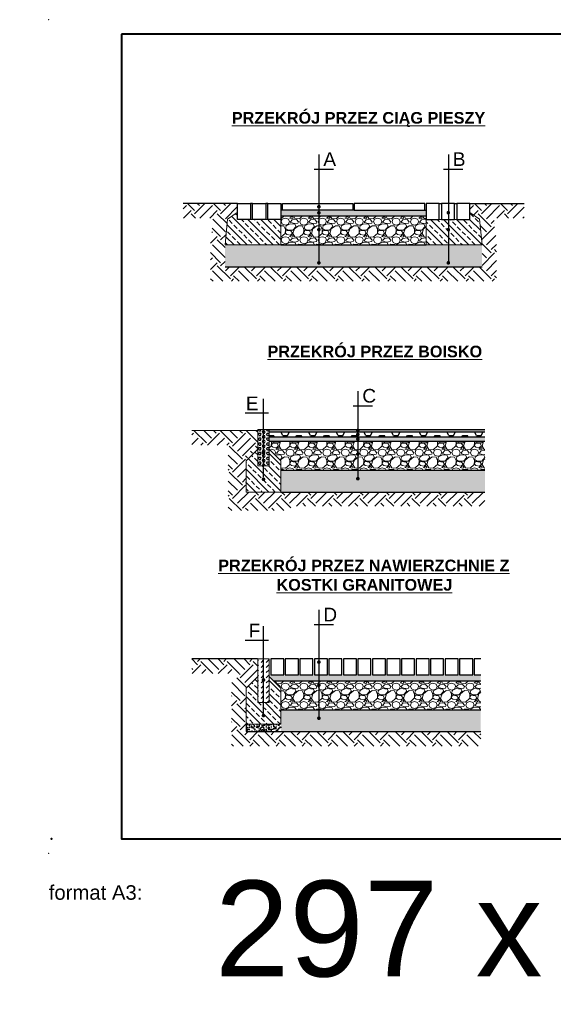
# Model space of a CAD drawing. Header units: millimetres. Extents: x 2269 to 3109, y 905 to 1684.
# Tile 1 of 2: x 2269 to 2636, y 1006 to 1684. Entities that reach past the tile are written whole.
import ezdxf

# ---------------------------------------------------------------- set-up
doc = ezdxf.new("R2010")
doc.units = ezdxf.units.MM
doc.layers.add('_EMGIE_opisy', color=4, linetype='Continuous')
for name, color, linetype, lineweight in [('G-Ramka', 5, 'Continuous', 40), ('G-Tabelka', 7, 'Continuous', 5), ('spadki terenu', 4, 'Continuous', 20)]:
    doc.layers.add(name, color=color, linetype=linetype, lineweight=lineweight)
doc.styles.add('Arial-GG', font='arial.ttf')
doc.styles.add('DB-1.0', font='arial.ttf')
doc.styles.add('GENERATED_STYLE_1', font='arial.ttf')
doc.dimstyles.new('S-1 do 10-GG', dxfattribs={"dimscale": 10, "dimtxt": 2.2, "dimasz": 2, "dimexe": 1, "dimexo": 2, "dimgap": 0.6, "dimtad": 1, "dimdec": 0, "dimrnd": 1, "dimtxsty": 'Arial-GG', "dimcen": 0, "dimclrd": 256, "dimclre": 256, "dimclrt": 7, "dimadec": 0, "dimazin": 0, "dimtfac": 1, "dimtdec": 0, "dimtix": 1, "dimtmove": 0, "dimatfit": 2, "dimfxl": 0, "dimlwd": 5, "dimlwe": 5, "dimarcsym": 0})
pattern_1 = [(135, (7532571.155, 5757807.4344), (-4.4901280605, -4.4901280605), []), (135, (7532571.155, 5757811.9245), (-4.4901280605, -4.4901280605), [3.175, -1.5875])]

# ---------------------------------------------------------------- blocks, each defined once
blk = doc.blocks.new('*D10')
at = {"layer": 'Defpoints', "color": 0, "ltscale": 2}
for p in [(-10, 167.36), (410, 0), (410, -52)]:
    blk.add_point(p, dxfattribs=at)
at = {"layer": 'Defpoints', "color": 7, "ltscale": 2, "insert": (158.4, -26.15), "char_height": 33, "attachment_point": 5, "style": 'Arial-GG'}
blk.add_mtext('297 x 420', dxfattribs=at)
blk = doc.blocks.new('*U2')
blk.add_point((1, 5))
at = {"layer": 'G-Ramka', "color": 0}
blk.add_lwpolyline([(25, 282), (25, 5), (405, 5), (405, 282)], close=True, dxfattribs=at)
at = {"layer": 'G-Tabelka'}
for p in [(0, 287), (0, 0)]:
    blk.add_point(p, dxfattribs=at)
at = {"layer": 'G-Ramka', "color": 2, "insert": (0, -11), "char_height": 5, "width": 104.2438, "attachment_point": 1, "style": 'DB-1.0'}
blk.add_mtext('{\\C7;format A3:}', dxfattribs=at)
at = {"layer": 'Defpoints', "ltscale": 2}
dim = blk.add_linear_dim(base=(410, -52), p1=(-10, 167.36), p2=(410, 0), dimstyle='S-1 do 10-GG', override={"dimscale": 15, "dimpost": '297 x <>', "dimse1": 1, "dimse2": 1, "dimsd1": 1, "dimsd2": 1}, dxfattribs=at)
dim.commit()
dim.dimension.update_dxf_attribs({"geometry": '*D10', "text_midpoint": (158.4, -52), "dimtype": 128})

msp = doc.modelspace()

# ---------------------------------------------------------------- hatches: boundary and pattern name
at = {"lineweight": 0, "ltscale": 100}
h = msp.add_hatch(dxfattribs=at)
h.set_pattern_fill('EARTH', color=8, scale=2, angle=45, style=0)
h.set_pattern_definition([(45, (1372.338, -359.774), (2e-15, 17.96051), [12.7, -12.7]), (45, (1368.97, -356.406), (2e-15, 17.96051), [12.7, -12.7]), (45, (1365.603, -353.038), (2e-15, 17.96051), [12.7, -12.7]), (135, (1365.603, -350.793), (-17.96051, 2e-15), [12.7, -12.7]), (135, (1368.97, -347.426), (-17.96051, 2e-15), [12.7, -12.7]), (135, (1372.338, -344.058), (-17.96051, 2e-15), [12.7, -12.7])])
h.paths.add_polyline_path([(2381.54, 1557.82), (2381.54, 1547.82), (2402.14, 1547.82), (2400.41, 1529.8), (2400.41, 1504.32), (2597.32, 1504.32), (2597.32, 1529.8), (2595.59, 1547.82), (2616.19, 1547.82), (2616.19, 1557.82), (2578.86, 1557.82), (2578.91, 1551.6), (2585.62, 1547.05), (2587.32, 1529.32), (2587.32, 1514.32), (2410.41, 1514.32), (2410.41, 1529.32), (2412.11, 1547.05), (2418.82, 1551.6), (2418.86, 1557.82)])
h = msp.add_hatch()
h.set_pattern_fill('AR-CONC', color=256, scale=0.02)
h.set_pattern_definition([(50, (1372.338, -359.7736), (3.6436934, -0.3187817), [0.381, -4.191]), (355, (1372.338, -359.7736), (-0.7048684, 3.821137), [0.3048, -3.3528117]), (100.45144, (1372.6415, -359.8), (2.938825, 3.502355), [0.3238, -3.561805]), (46.1842, (1372.338, -358.7576), (5.421581, -0.840847), [0.5715, -6.2865]), (96.63556, (1372.7897, -358.8276), (4.748083, 4.948522), [0.4857, -5.342712]), (351.18415, (1372.338, -358.7576), (4.748083, 4.948522), [0.4572, -5.029195]), (21, (1372.846, -359.0116), (3.032288, -2.045304), [0.381, -4.191]), (326, (1372.846, -359.0116), (1.2360406, 3.6837593), [0.3048, -3.3528]), (71.45144, (1373.0985, -359.182), (4.2683284, 1.6384554), [0.3238, -3.561799]), (37.5, (1372.3379, -359.7736), (0.0617721, 1.6911008), [0, -3.31216, 0, -3.4036, 0, -3.3655]), (7.5, (1372.3379, -359.7736), (1.3363933, 2.0036115), [0, -1.94056, 0, -3.23596, 0, -1.2827]), (327.5, (1371.205, -359.7736), (2.7118119, -0.1145749), [0, -1.27, 0, -3.9624, 0, -5.2578]), (317.5, (1370.697, -359.7736), (2.9625836, 0.5085298), [0, -1.651, 0, -2.63144, 0, -3.7338])])
h.paths.add_polyline_path([(2548.86, 1553.32), (2547.86, 1553.32), (2499.36, 1553.32), (2498.36, 1553.32), (2449.86, 1553.32), (2448.86, 1553.32), (2448.86, 1549.32), (2548.86, 1549.32)])
at = {"lineweight": 0}
h = msp.add_hatch(dxfattribs=at)
h.set_pattern_fill('ANSI33', color=8, angle=90, style=0)
h.set_pattern_definition(pattern_1)
h.paths.add_polyline_path([(2448.86, 1529.32), (2448.86, 1546.82), (2418.91, 1546.82), (2418.82, 1551.6), (2412.11, 1547.05), (2410.41, 1529.32)])
at = {"lineweight": 0, "ltscale": 0.5}
h = msp.add_hatch(dxfattribs=at)
h.set_pattern_fill('GRAVEL', color=8, scale=0.5, angle=180, style=0)
h.set_pattern_definition([(48.012787, (1363.1939, -372.4736), (101.6, 114.3), [1.70861, -169.15242]), (4.96974, (1364.33686, -371.2036), (-152.39999994, -12.70000072), [2.932024, -290.270244]), (312.510447, (1367.25786, -370.9496), (-127.00000005, 139.69999995), [2.06741, -204.673614]), (87.27369, (1372.21086, -367.7746), (-12.70000003, -254), [2.67002, -264.33219]), (112.833654, (1372.33786, -365.1076), (63.5, -152.4), [2.61817, -259.19904]), (177.27369, (1371.32186, -362.6946), (254, -12.70000003), [2.67002, -264.33219]), (217.69424, (1368.65486, -362.56758), (165.09999999, 127.00000001), [3.53097, -349.565577]), (252.255328, (1365.86086, -364.7266), (-88.90000002, -279.39999999), [3.3336, -330.02628]), (301.429566, (1364.84486, -367.9016), (101.60000001, -165.09999999), [2.679065, -265.22773]), (355.23636, (1366.2419, -370.1876), (-139.7, 12.7), [3.058566, -149.869685]), (42.397438, (1369.28986, -370.44158), (152.399999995, 139.700000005), [3.95539, -391.58386]), (318.814075, (1359.6379, -367.6476), (88.9, -76.2), [1.35002, -133.65283]), (351.469234, (1360.65386, -368.5366), (-165.1, 25.39999997), [2.56841, -254.273195]), (45, (1363.194, -368.918), (3e-15, 12.7), [1.79605, -16.164466]), (23.19859, (1364.0829, -370.4416), (-63.5, -25.4), [0.96721, -95.75311]), (111.80141, (1364.9719, -370.0606), (12.7, -38.1), [1.36783, -67.023765]), (210.96376, (1364.4639, -368.7906), (-38.1, -25.4), [2.2216, -71.83149]), (341.56505, (1362.559, -369.9336), (-25.4, 12.7), [1.606436, -38.55449]), (196.38954, (1372.33786, -370.0606), (-127, -38.1), [2.25044, -222.794133]), (250.346176, (1370.1789, -370.6956), (50.8, 139.7), [1.887995, -186.91108]), (113.19859, (1362.5589, -372.4736), (25.4, -63.5), [1.9344, -94.78592]), (163.61046, (1361.79686, -370.6956), (127, -38.1), [2.25044, -222.794133]), (159.443955, (1372.3379, -362.1866), (63.5, -25.4), [2.170176, -106.33867]), (114.77514, (1370.3059, -361.4246), (63.50000008, -139.69999997), [1.81836, -180.01797]), (246.80141, (1362.4319, -359.7736), (-25.4, -63.5), [1.9344, -94.78592]), (197.354025, (1361.66986, -361.5516), (165.1, 50.8), [2.128914, -210.76188]), (249.443955, (1368.6549, -359.7736), (25.4, 63.5), [1.08509, -107.42376]), (281.30993, (1363.1939, -359.7736), (12.7, -50.8), [0.64757, -64.109975]), (345.96376, (1363.321, -360.4086), (-38.1, 12.7), [2.61817, -49.74527]), (6.009006, (1365.86086, -361.0436), (-127, -12.7), [2.426335, -240.206824]), (123.69007, (1364.464, -367.6476), (12.7, -25.4), [1.83162, -43.95888]), (173.157227, (1363.44786, -366.1236), (-215.9, 25.39999999), [3.197784, -316.580045]), (240.945396, (1360.2729, -365.7426), (50.8, 88.9), [1.30754, -129.44696]), (270, (1359.638, -366.886), (12.7, -12.7), [0.762, -11.938]), (300.256437, (1366.1149, -361.4246), (-50.8, 88.9), [1.764335, -174.669704]), (228.012788, (1367.0039, -362.9486), (-101.6, -114.3), [3.417214, -167.44381]), (180, (1364.718, -365.489), (-12.7, -12.7), [3.302, -9.398]), (145.304846, (1361.41586, -365.4886), (-127.00000005, 88.89999993), [2.00805, -198.796584]), (74.0546, (1359.7649, -364.3456), (12.7, 50.8), [1.849145, -90.60825]), (27.645975, (1360.27286, -362.5676), (241.30000001, 126.99999998), [3.010725, -298.06232]), (355.42608, (1362.93986, -361.1706), (165.1, -12.7), [3.18515, -315.32923])])
h.paths.add_polyline_path([(2548.86, 1546.82), (2548.86, 1549.32), (2448.86, 1549.32), (2448.86, 1546.82), (2448.86, 1529.32), (2548.86, 1529.32)])
at = {"lineweight": 0}
h = msp.add_hatch(dxfattribs=at)
h.set_pattern_fill('ANSI33', color=8, angle=90, style=0)
h.set_pattern_definition(pattern_1)
h.paths.add_polyline_path([(2548.86, 1529.32), (2548.86, 1546.82), (2578.81, 1546.82), (2578.91, 1551.6), (2585.62, 1547.05), (2587.32, 1529.32)])
h = msp.add_hatch()
h.set_pattern_fill('AR-SAND', color=256, scale=0.05)
h.set_pattern_definition([(37.5, (1372.3379, -364.7736), (-0.0800016, 2.4470662), [0, -1.9304, 0, -2.159, 0, -2.06375]), (7.5, (1372.338, -364.7736), (2.2476164, 3.5841255), [0, -1.0414, 0, -1.7399, 0, -0.66675]), (327.5, (1370.7758, -364.7736), (3.9549619, 0.007186), [0, -0.635, 0, -2.286, 0, -2.9845]), (317.5, (1370.7758, -364.7736), (3.8177823, 1.1146466), [0, -0.3175, 0, -1.4986, 0, -1.7145])])
h.paths.add_polyline_path([(2587.32, 1529.32), (2548.86, 1529.32), (2448.86, 1529.32), (2410.41, 1529.32), (2410.41, 1514.32), (2587.32, 1514.32)])
at = {"lineweight": 0, "ltscale": 100}
h = msp.add_hatch(dxfattribs=at)
h.set_pattern_fill('EARTH', color=8, scale=2, angle=45, style=0)
h.set_pattern_definition([(45, (-10778.689, 557.814), (0, 17.960512), [12.7, -12.7]), (45, (-10782.057, 561.182), (0, 17.960512), [12.7, -12.7]), (45, (-10785.425, 564.55), (0, 17.960512), [12.7, -12.7]), (135, (-10785.425, 566.794), (-17.960512, 0), [12.7, -12.7]), (135, (-10782.057, 570.162), (-17.960512, 0), [12.7, -12.7]), (135, (-10778.689, 573.53), (-17.960512, 0), [12.7, -12.7])])
h.paths.add_polyline_path([(2387.46, 1401.39), (2387.46, 1391.39), (2412.65, 1391.39), (2412.65, 1346.43), (2455.65, 1346.43), (2455.65, 1349.43), (2589.32, 1349.43), (2589.32, 1359.19), (2448.65, 1359.19), (2445.65, 1359.19), (2424.65, 1359.19), (2424.65, 1381.43), (2432.65, 1389.43), (2432.65, 1401.39)])
h = msp.add_hatch()
h.set_pattern_fill('HEX', color=256, scale=0.3)
h.set_pattern_definition([(0, (-1901.028, -391.8856), (0, 1.6497784), [0.9525, -1.905]), (120, (-1901.028, -391.8856), (-1.42875, -0.8248892), [0.9525, -1.905]), (60, (-1900.0755, -391.8856), (-1.42875, 0.8248892), [0.9525, -1.905])])
h.paths.add_polyline_path([(2440.86, 1377.29), (2432.86, 1377.29), (2432.86, 1402.29), (2440.86, 1402.29)])
h = msp.add_hatch()
h.set_pattern_fill('HEX', color=256, scale=0.3)
h.set_pattern_definition([(0, (1364.3379, -339.5624), (0, 1.6497784), [0.9525, -1.905]), (120, (1364.3379, -339.5624), (-1.42875, -0.8248892), [0.9525, -1.905]), (60, (1365.2904, -339.5624), (-1.42875, 0.8248892), [0.9525, -1.905])])
edge = h.paths.add_edge_path()
edge.add_line((2501.82, 1402.27), (2440.86, 1402.29))
edge.add_line((2440.86, 1402.29), (2440.86, 1400.69))
edge.add_line((2440.86, 1400.69), (2501.82, 1400.69))
edge.add_line((2501.82, 1400.69), (2501.82, 1401.02))
edge.add_arc((2501.82, 1401.65), 0.625, 180, 270, ccw=False)
edge.add_arc((2501.82, 1401.65), 0.625, 90, 180, ccw=False)
edge = h.paths.add_edge_path()
edge.add_line((2589.32, 1402.29), (2501.82, 1402.29))
edge.add_line((2501.82, 1402.29), (2501.82, 1402.27))
edge.add_arc((2501.82, 1401.65), 0.625, 0, 90, ccw=False)
edge.add_arc((2501.82, 1401.65), 0.625, -90, 0, ccw=False)
edge.add_line((2501.82, 1401.02), (2501.82, 1400.69))
edge.add_line((2501.82, 1400.69), (2589.32, 1400.69))
edge.add_line((2589.32, 1400.69), (2589.32, 1402.29))
h.paths.add_polyline_path([(2440.86, 1402.29), (2440.86, 1400.69)])
h = msp.add_hatch()
h.set_pattern_fill('HEX', color=256)
h.set_pattern_definition([(0, (1364.338, -339.5624), (0, 5.499261), [3.175, -6.35]), (120, (1364.338, -339.5624), (-4.7625, -2.74963), [3.175, -6.35]), (60, (1367.513, -339.5624), (-4.7625, 2.74963), [3.175, -6.35])])
edge = h.paths.add_edge_path()
edge.add_line((2501.82, 1400.69), (2440.86, 1400.69))
edge.add_line((2440.86, 1400.69), (2440.86, 1397.19))
edge.add_line((2440.86, 1397.19), (2501.82, 1397.19))
edge.add_line((2501.82, 1397.19), (2501.82, 1398.23))
edge.add_arc((2501.82, 1398.86), 0.625, 180, 270, ccw=False)
edge.add_arc((2501.82, 1398.86), 0.625, 90, 180, ccw=False)
edge.add_line((2501.82, 1399.48), (2501.82, 1400.69))
edge = h.paths.add_edge_path()
edge.add_line((2589.32, 1400.69), (2501.82, 1400.69))
edge.add_line((2501.82, 1400.69), (2501.82, 1399.48))
edge.add_arc((2501.82, 1398.86), 0.625, 0, 90, ccw=False)
edge.add_arc((2501.82, 1398.86), 0.625, -90, 0, ccw=False)
edge.add_line((2501.82, 1398.23), (2501.82, 1397.19))
edge.add_line((2501.82, 1397.19), (2589.32, 1397.19))
edge.add_line((2589.32, 1397.19), (2589.32, 1400.69))
h = msp.add_hatch()
h.set_pattern_fill('DOTS', color=256, scale=0.5)
h.set_pattern_definition([(0, (1364.33786, -339.5624), (0.396875, 0.79375), [0, -0.79375])])
edge = h.paths.add_edge_path()
edge.add_line((2501.82, 1396.3), (2501.82, 1397.19))
edge.add_line((2501.82, 1397.19), (2440.86, 1397.19))
edge.add_line((2440.86, 1397.19), (2440.86, 1394.19))
edge.add_line((2440.86, 1394.19), (2501.82, 1394.19))
edge.add_line((2501.82, 1394.19), (2501.82, 1395.05))
edge.add_arc((2501.82, 1395.68), 0.625, 180, 270, ccw=False)
edge.add_arc((2501.82, 1395.68), 0.625, 90, 180, ccw=False)
edge = h.paths.add_edge_path()
edge.add_line((2589.32, 1397.19), (2501.82, 1397.19))
edge.add_line((2501.82, 1397.19), (2501.82, 1396.3))
edge.add_arc((2501.82, 1395.68), 0.625, 0, 90, ccw=False)
edge.add_arc((2501.82, 1395.68), 0.625, -90, 0, ccw=False)
edge.add_line((2501.82, 1395.05), (2501.82, 1394.19))
edge.add_line((2501.82, 1394.19), (2589.32, 1394.19))
edge.add_line((2589.32, 1394.19), (2589.32, 1397.19))
at = {"lineweight": 0, "ltscale": 0.5}
h = msp.add_hatch(dxfattribs=at)
h.set_pattern_fill('GRAVEL', color=8, scale=0.5, angle=180, style=0)
h.set_pattern_definition([(48.012787, (-1922.9435, -315.6955), (101.6, 114.3), [1.708607, -169.152418]), (4.969741, (-1921.8005, -314.42553), (-152.39999994, -12.700000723), [2.932024, -290.270244]), (312.510447, (-1918.8795, -314.1715), (-127.00000005, 139.69999995), [2.067408, -204.673614]), (87.273689, (-1913.9265, -310.99653), (-12.70000003, -254), [2.670023, -264.332187]), (112.833654, (-1913.7995, -308.32953), (63.500000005, -152.4), [2.61817, -259.19904]), (177.273689, (-1914.8155, -305.91653), (254, -12.70000003), [2.670023, -264.332187]), (217.69424, (-1917.4825, -305.78953), (165.099999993, 127.00000001), [3.530968, -349.565577]), (252.255328, (-1920.2765, -307.94853), (-88.900000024, -279.39999999), [3.333598, -330.026283]), (301.429566, (-1921.2925, -311.12353), (101.600000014, -165.09999999), [2.679065, -265.22773]), (355.236358, (-1919.8955, -313.4095), (-139.7, 12.70000002), [3.058566, -149.869685]), (42.397438, (-1916.8475, -313.66353), (152.399999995, 139.700000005), [3.95539, -391.583863]), (318.814075, (-1926.4995, -310.8695), (88.9, -76.2), [1.350023, -133.65283]), (351.469234, (-1925.4835, -311.75853), (-165.100000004, 25.39999997), [2.56841, -254.273195]), (45, (-1922.9435, -312.1395), (3e-15, 12.7), [1.796047, -16.164466]), (23.19859, (-1922.0545, -313.6635), (-63.5, -25.4), [0.967207, -95.753112]), (111.80141, (-1921.1655, -313.2825), (12.7, -38.1), [1.367828, -67.023765]), (210.963757, (-1921.6735, -312.0125), (-38.1, -25.4), [2.221598, -71.83149]), (341.56505, (-1923.5785, -313.1555), (-25.4, 12.7), [1.606436, -38.55449]), (196.38954, (-1913.7995, -313.2825), (-127, -38.1), [2.25044, -222.794133]), (250.346176, (-1915.9585, -313.9175), (50.8, 139.7), [1.887995, -186.91108]), (113.19859, (-1923.5785, -315.6955), (25.4, -63.5), [1.9344, -94.785918]), (163.61046, (-1924.3405, -313.9175), (127, -38.09999999), [2.25044, -222.794133]), (159.443955, (-1913.7995, -305.4085), (63.5, -25.4), [2.170176, -106.33867]), (114.77514, (-1915.8315, -304.6465), (63.50000008, -139.69999997), [1.81836, -180.017967]), (246.80141, (-1923.7055, -302.9955), (-25.4, -63.5), [1.9344, -94.785918]), (197.354025, (-1924.4675, -304.7735), (165.1, 50.80000001), [2.128914, -210.76188]), (249.443955, (-1917.4825, -302.9955), (25.4, 63.5), [1.085088, -107.42376]), (281.30993, (-1922.9435, -302.9955), (12.7, -50.8), [0.647573, -64.109975]), (345.96376, (-1922.8165, -303.6305), (-38.1, 12.7), [2.61817, -49.745273]), (6.009006, (-1920.2765, -304.26553), (-127, -12.70000001), [2.426335, -240.206824]), (123.69007, (-1921.6735, -310.8695), (12.7, -25.4), [1.83162, -43.958882]), (173.157227, (-1922.6895, -309.34553), (-215.9, 25.39999999), [3.197784, -316.580045]), (240.945396, (-1925.8645, -308.9645), (50.8, 88.9), [1.30754, -129.44696]), (270, (-1926.5, -310.108), (12.7, -12.7), [0.762, -11.938]), (300.256437, (-1920.0225, -304.6465), (-50.8, 88.9), [1.764335, -174.669704]), (228.012788, (-1919.1335, -306.1705), (-101.6, -114.3), [3.417214, -167.44381]), (180, (-1921.42, -308.71), (-12.7, -12.7), [3.302, -9.398]), (145.304846, (-1924.7215, -308.7105), (-127.00000005, 88.89999993), [2.008048, -198.796584]), (74.054604, (-1926.3725, -307.5675), (12.7, 50.8), [1.849145, -90.60825]), (27.645975, (-1925.8645, -305.78953), (241.30000001, 126.999999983), [3.010725, -298.062322]), (355.426079, (-1923.1975, -304.39253), (165.1, -12.7), [3.185147, -315.329232])])
edge = h.paths.add_edge_path()
edge.add_line((2589.32, 1394.19), (2501.82, 1394.19))
edge.add_line((2501.82, 1394.19), (2501.82, 1385.91))
edge.add_arc((2501.82, 1385.28), 0.625, 0, 90, ccw=False)
edge.add_arc((2501.82, 1385.28), 0.625, -90, 0, ccw=False)
edge.add_line((2501.82, 1384.66), (2501.82, 1374.19))
edge.add_line((2501.82, 1374.19), (2589.32, 1374.19))
edge.add_line((2589.32, 1374.19), (2589.32, 1394.19))
edge = h.paths.add_edge_path()
edge.add_line((2501.82, 1394.19), (2440.86, 1394.19))
edge.add_line((2440.86, 1394.19), (2440.86, 1388.69))
edge.add_line((2440.86, 1388.69), (2448.86, 1380.69))
edge.add_line((2448.86, 1380.69), (2448.86, 1374.19))
edge.add_line((2448.86, 1374.19), (2501.82, 1374.19))
edge.add_line((2501.82, 1374.19), (2501.82, 1384.66))
edge.add_arc((2501.82, 1385.28), 0.625, 180, 270, ccw=False)
edge.add_arc((2501.82, 1385.28), 0.625, 90, 180, ccw=False)
edge.add_line((2501.82, 1385.91), (2501.82, 1394.19))
at = {"lineweight": 0}
h = msp.add_hatch(dxfattribs=at)
h.set_pattern_fill('ANSI33', color=8, angle=90, style=0)
h.set_pattern_definition([(135, (1364.338, -339.5624), (-4.490128, -4.490128), []), (135, (1364.338, -335.072), (-4.490128, -4.490128), [3.175, -1.5875])])
h.paths.add_polyline_path([(2448.86, 1380.69), (2440.86, 1388.69), (2440.86, 1380.69), (2440.86, 1378.69), (2440.86, 1377.29), (2432.86, 1377.29), (2432.86, 1388.69), (2424.86, 1380.69), (2424.86, 1359.19), (2434.86, 1359.19), (2448.86, 1359.19)])
h.paths.add_polyline_path([(2437.49, 1367.95, -1), (2436.24, 1367.95, -1)], flags=16)
h = msp.add_hatch()
h.set_pattern_fill('AR-SAND', color=256, scale=0.05)
h.set_pattern_definition([(37.5, (1364.3379, -339.5624), (-0.0800016, 2.4470662), [0, -1.9304, 0, -2.159, 0, -2.06375]), (7.5, (1364.338, -339.5624), (2.2476164, 3.5841255), [0, -1.0414, 0, -1.7399, 0, -0.66675]), (327.5, (1362.7758, -339.5624), (3.9549619, 0.007186), [0, -0.635, 0, -2.286, 0, -2.9845]), (317.5, (1362.7758, -339.5624), (3.817782, 1.1146466), [0, -0.3175, 0, -1.4986, 0, -1.7145])])
edge = h.paths.add_edge_path()
edge.add_line((2589.32, 1374.19), (2501.82, 1374.19))
edge.add_line((2501.82, 1374.19), (2501.82, 1374.91))
edge.add_arc((2501.82, 1374.29), 0.625, 0, 90, ccw=False)
edge.add_arc((2501.82, 1374.29), 0.625, -180, 0, ccw=False)
edge.add_arc((2501.82, 1374.29), 0.625, 90, 180, ccw=False)
edge.add_line((2501.82, 1374.91), (2501.82, 1374.19))
edge.add_line((2501.82, 1374.19), (2448.86, 1374.19))
edge.add_line((2448.86, 1374.19), (2448.86, 1359.19))
edge.add_line((2448.86, 1359.19), (2589.32, 1359.19))
edge.add_line((2589.32, 1359.19), (2589.32, 1374.19))
at = {"lineweight": 0, "ltscale": 100}
h = msp.add_hatch(dxfattribs=at)
h.set_pattern_fill('EARTH', color=8, scale=2, angle=45, style=0)
h.set_pattern_definition([(45, (-1901.028, -391.886), (2e-15, 17.960512), [12.7, -12.7]), (45, (-1904.396, -388.518), (2e-15, 17.960512), [12.7, -12.7]), (45, (-1907.763, -385.15), (2e-15, 17.960512), [12.7, -12.7]), (135, (-1907.763, -382.905), (-17.960512, 2e-15), [12.7, -12.7]), (135, (-1904.396, -379.538), (-17.960512, 2e-15), [12.7, -12.7]), (135, (-1901.028, -376.17), (-17.960512, 2e-15), [12.7, -12.7])])
h.paths.add_polyline_path([(2432.82, 1244.23), (2387.46, 1244.23), (2387.46, 1234.23), (2420.72, 1234.23), (2414.86, 1228.37), (2414.86, 1184.23), (2586.36, 1184.23), (2586.36, 1194.23), (2424.86, 1194.23), (2424.86, 1224.23), (2432.82, 1232.18)])
at = {"lineweight": 0}
h = msp.add_hatch(dxfattribs=at)
h.set_pattern_fill('ANSI33', color=8, angle=90, style=0)
h.set_pattern_definition([(135, (1364.338, -496.025), (-4.490128, -4.490128), []), (135, (1364.338, -491.535), (-4.490128, -4.490128), [3.175, -1.5875])])
h.paths.add_polyline_path([(2448.86, 1224.23), (2440.86, 1232.23), (2440.86, 1224.23), (2440.86, 1222.23), (2440.86, 1214.23), (2432.86, 1214.23), (2432.86, 1232.23), (2424.86, 1224.23), (2424.86, 1199.23), (2434.86, 1199.23), (2448.86, 1199.23)])
h.paths.add_polyline_path([(2437.49, 1205.24, -1), (2436.24, 1205.24, -1)], flags=16)
h = msp.add_hatch()
h.set_pattern_fill('AR-CONC', color=256, scale=0.02)
h.set_pattern_definition([(50, (1372.338, -679.8644), (3.6436934, -0.3187817), [0.381, -4.191]), (355, (1372.338, -679.8644), (-0.7048684, 3.821137), [0.3048, -3.3528117]), (100.45144, (1372.6415, -679.891), (2.938825, 3.502355), [0.3238, -3.561805]), (46.1842, (1372.338, -678.8484), (5.421581, -0.840847), [0.5715, -6.2865]), (96.63556, (1372.7897, -678.9185), (4.748083, 4.948522), [0.4857, -5.342712]), (351.18415, (1372.338, -678.8484), (4.748083, 4.948522), [0.4572, -5.029195]), (21, (1372.846, -679.1024), (3.032288, -2.045304), [0.381, -4.191]), (326, (1372.846, -679.1024), (1.2360406, 3.6837593), [0.3048, -3.3528]), (71.45144, (1373.0985, -679.273), (4.2683284, 1.6384554), [0.3238, -3.561799]), (37.5, (1372.3379, -679.8644), (0.0617721, 1.6911008), [0, -3.31216, 0, -3.4036, 0, -3.3655]), (7.5, (1372.3379, -679.8644), (1.3363933, 2.0036115), [0, -1.94056, 0, -3.23596, 0, -1.2827]), (327.5, (1371.205, -679.8644), (2.7118119, -0.1145749), [0, -1.27, 0, -3.9624, 0, -5.2578]), (317.5, (1370.697, -679.8644), (2.9625836, 0.5085298), [0, -1.651, 0, -2.63144, 0, -3.7338])])
h.paths.add_polyline_path([(2586.36, 1229.23), (2586.36, 1233.23), (2440.86, 1233.23), (2443.86, 1229.23)])
at = {"lineweight": 0, "ltscale": 0.5}
h = msp.add_hatch(dxfattribs=at)
h.set_pattern_fill('GRAVEL', color=8, scale=0.5, angle=180, style=0)
h.set_pattern_definition([(48.012787, (1363.1939, -692.5644), (101.6, 114.3), [1.70861, -169.15242]), (4.96974, (1364.33686, -691.2944), (-152.39999994, -12.70000072), [2.932024, -290.270244]), (312.510447, (1367.25786, -691.0404), (-127.00000005, 139.69999995), [2.06741, -204.673614]), (87.27369, (1372.21086, -687.8654), (-12.70000003, -254), [2.67002, -264.33219]), (112.833654, (1372.33786, -685.1984), (63.5, -152.4), [2.61817, -259.19904]), (177.27369, (1371.32186, -682.7854), (254, -12.70000003), [2.67002, -264.33219]), (217.69424, (1368.65486, -682.6584), (165.09999999, 127.00000001), [3.53097, -349.565577]), (252.255328, (1365.86086, -684.8174), (-88.90000002, -279.39999999), [3.3336, -330.02628]), (301.429566, (1364.84486, -687.9924), (101.60000001, -165.09999999), [2.679065, -265.22773]), (355.23636, (1366.2419, -690.2784), (-139.7, 12.7), [3.058566, -149.869685]), (42.397438, (1369.28986, -690.5324), (152.399999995, 139.700000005), [3.95539, -391.58386]), (318.814075, (1359.6379, -687.7384), (88.9, -76.2), [1.35002, -133.65283]), (351.469234, (1360.65386, -688.6274), (-165.1, 25.39999997), [2.56841, -254.273195]), (45, (1363.194, -689.008), (3e-15, 12.7), [1.79605, -16.164466]), (23.19859, (1364.0829, -690.5324), (-63.5, -25.4), [0.967207, -95.75311]), (111.80141, (1364.9719, -690.1514), (12.7, -38.1), [1.36783, -67.023765]), (210.96376, (1364.4639, -688.8814), (-38.1, -25.4), [2.2216, -71.83149]), (341.56505, (1362.559, -690.0244), (-25.4, 12.7), [1.606436, -38.55449]), (196.38954, (1372.33786, -690.1514), (-127, -38.1), [2.25044, -222.794133]), (250.346176, (1370.1789, -690.7864), (50.8, 139.7), [1.887995, -186.91108]), (113.19859, (1362.5589, -692.5644), (25.4, -63.5), [1.9344, -94.78592]), (163.61046, (1361.79686, -690.7864), (127, -38.1), [2.25044, -222.794133]), (159.443955, (1372.3379, -682.2774), (63.5, -25.4), [2.170176, -106.33867]), (114.77514, (1370.3059, -681.5154), (63.50000008, -139.69999997), [1.81836, -180.01797]), (246.80141, (1362.4319, -679.8644), (-25.4, -63.5), [1.9344, -94.78592]), (197.354025, (1361.66986, -681.6424), (165.1, 50.8), [2.128914, -210.76188]), (249.443955, (1368.6549, -679.8644), (25.4, 63.5), [1.08509, -107.42376]), (281.30993, (1363.1939, -679.8644), (12.7, -50.8), [0.64757, -64.109975]), (345.96376, (1363.321, -680.4994), (-38.1, 12.7), [2.61817, -49.74527]), (6.009006, (1365.86086, -681.1344), (-127, -12.7), [2.426335, -240.206824]), (123.69007, (1364.464, -687.7384), (12.7, -25.4), [1.83162, -43.95888]), (173.157227, (1363.44786, -686.2144), (-215.9, 25.39999999), [3.197784, -316.580045]), (240.945396, (1360.2729, -685.8334), (50.8, 88.9), [1.30754, -129.44696]), (270, (1359.638, -686.976), (12.7, -12.7), [0.762, -11.938]), (300.256437, (1366.1149, -681.5154), (-50.8, 88.9), [1.764335, -174.669704]), (228.012788, (1367.0039, -683.0394), (-101.6, -114.3), [3.417214, -167.44381]), (180, (1364.718, -685.58), (-12.7, -12.7), [3.302, -9.398]), (145.304846, (1361.41586, -685.5794), (-127.00000005, 88.89999993), [2.00805, -198.796584]), (74.0546, (1359.7649, -684.4364), (12.7, 50.8), [1.849145, -90.60825]), (27.645975, (1360.27286, -682.6584), (241.30000001, 126.99999998), [3.010725, -298.06232]), (355.42608, (1362.93986, -681.2614), (165.1, -12.7), [3.18515, -315.32923])])
h.paths.add_polyline_path([(2586.36, 1209.23), (2586.36, 1229.23), (2443.86, 1229.23), (2448.86, 1224.23), (2448.86, 1209.23)])
h = msp.add_hatch()
h.set_pattern_fill('AR-SAND', color=256, scale=0.05)
h.set_pattern_definition([(37.5, (1372.3379, -684.8644), (-0.0800016, 2.4470662), [0, -1.9304, 0, -2.159, 0, -2.06375]), (7.5, (1372.338, -684.8644), (2.2476164, 3.5841255), [0, -1.0414, 0, -1.7399, 0, -0.66675]), (327.5, (1370.7758, -684.8644), (3.9549619, 0.007186), [0, -0.635, 0, -2.286, 0, -2.9845]), (317.5, (1370.7758, -684.8644), (3.8177823, 1.1146466), [0, -0.3175, 0, -1.4986, 0, -1.7145])])
h.paths.add_polyline_path([(2586.36, 1194.23), (2586.36, 1209.23), (2448.86, 1209.23), (2448.86, 1194.23)])
h = msp.add_hatch()
h.set_pattern_fill('AR-SAND', color=256, scale=0.05)
h.set_pattern_definition([(37.5, (-1901.028, -391.8856), (-0.0800016, 2.4470662), [0, -1.9304, 0, -2.159, 0, -2.06375]), (7.5, (-1901.028, -391.8856), (2.2476164, 3.5841255), [0, -1.0414, 0, -1.7399, 0, -0.66675]), (327.5, (-1902.59, -391.8856), (3.9549619, 0.0071859), [0, -0.635, 0, -2.286, 0, -2.9845]), (317.5, (-1902.59, -391.8856), (3.8177823, 1.1146466), [0, -0.3175, 0, -1.4986, 0, -1.7145])])
h.paths.add_polyline_path([(2448.86, 1199.23), (2434.86, 1199.23), (2424.86, 1199.23), (2424.86, 1194.23), (2448.86, 1194.23)])
at = {"layer": 'spadki terenu', "lineweight": 0}
h = msp.add_hatch(dxfattribs=at)
h.set_pattern_fill('DASH', color=8, scale=20, angle=315, style=0)
h.set_pattern_definition([(225, (1931.3844, -884.747), (-3.535534, -9e-16), [2.5, -2.5])])
h.paths.add_polyline_path([(2440.86, 1214.23), (2432.86, 1214.23), (2432.86, 1244.23), (2440.86, 1244.23)])

# ---------------------------------------------------------------- linework, layer by layer
at = {"color": 7}
for p, q in [((2474.99, 1591.57), (2474.99, 1516.38)), ((2564.1, 1591.57), (2564.1, 1516.38)), ((2471.66, 1581.57), (2484.99, 1581.57)), ((2560.76, 1581.57), (2574.1, 1581.57)), ((2501.82, 1428.64), (2501.82, 1368.38)), ((2436.86, 1369.33), (2436.86, 1423.39)), ((2498.49, 1418.64), (2511.82, 1418.64)), ((2440.2, 1413.39), (2424.36, 1413.39)), ((2474.99, 1277.98), (2474.99, 1202.78)), ((2471.66, 1267.98), (2484.99, 1267.98)), ((2436.86, 1206.62), (2436.86, 1266.93)), ((2440.2, 1256.93), (2424.36, 1256.93))]:
    msp.add_line(p, q, dxfattribs=at)
for p, q in [((2418.86, 1557.82), (2381.54, 1557.82)), ((2418.86, 1557.82), (2427.86, 1557.82)), ((2427.86, 1557.82), (2427.86, 1546.82)), ((2569.86, 1557.82), (2569.86, 1546.82)), ((2578.86, 1557.82), (2616.19, 1557.82)), ((2440.86, 1402.29), (2589.32, 1402.29)), ((2440.86, 1400.69), (2589.32, 1400.69)), ((2440.86, 1397.19), (2589.32, 1397.19)), ((2440.86, 1394.19), (2589.32, 1394.19)), ((2448.86, 1374.19), (2589.32, 1374.19)), ((2448.86, 1359.19), (2589.32, 1359.19)), ((2418.86, 1244.23), (2387.46, 1244.23)), ((2432.82, 1244.23), (2415.77, 1244.23)), ((2424.86, 1199.23), (2424.86, 1194.23))]:
    msp.add_line(p, q)
at = {"color": 8}
for p, q in [((2429.36, 1557.82), (2427.86, 1557.82)), ((2439.86, 1557.82), (2438.36, 1557.82)), ((2449.86, 1553.32), (2448.86, 1553.32)), ((2499.36, 1553.32), (2498.36, 1553.32)), ((2547.86, 1553.32), (2548.86, 1553.32)), ((2557.86, 1557.82), (2559.36, 1557.82)), ((2568.36, 1557.82), (2569.86, 1557.82)), ((2448.86, 1549.32), (2548.86, 1549.32)), ((2448.86, 1529.32), (2548.86, 1529.32)), ((2410.41, 1514.32), (2587.32, 1514.32)), ((2443.86, 1229.23), (2586.36, 1229.23)), ((2448.86, 1209.23), (2586.36, 1209.23)), ((2424.86, 1194.23), (2586.36, 1194.23))]:
    msp.add_line(p, q, dxfattribs=at)
at = {"color": 2, "lineweight": 0, "ltscale": 100}
for p, q in [((2448.86, 1546.82), (2448.86, 1529.32)), ((2548.86, 1546.82), (2548.86, 1529.32)), ((2410.41, 1529.32), (2448.86, 1529.32)), ((2587.32, 1529.32), (2548.86, 1529.32)), ((2424.86, 1380.69), (2432.86, 1388.69)), ((2448.86, 1380.69), (2440.86, 1388.69)), ((2424.86, 1359.19), (2424.86, 1380.69)), ((2448.86, 1359.19), (2448.86, 1380.69)), ((2434.86, 1359.19), (2424.86, 1359.19)), ((2448.86, 1359.19), (2434.86, 1359.19)), ((2424.86, 1224.23), (2432.86, 1232.23)), ((2448.86, 1224.23), (2440.86, 1232.23)), ((2424.86, 1199.23), (2424.86, 1224.23)), ((2448.86, 1199.23), (2448.86, 1224.23)), ((2434.86, 1199.23), (2424.86, 1199.23)), ((2434.86, 1199.23), (2424.86, 1199.23)), ((2448.86, 1199.23), (2434.86, 1199.23))]:
    msp.add_line(p, q, dxfattribs=at)
at = {"color": 7, "linetype": 'ByBlock', "lineweight": 0}
msp.add_line((2432.86, 1401.47), (2387.46, 1401.47), dxfattribs=at)
at = {"color": 3, "lineweight": 0}
for p, q in [((2440.86, 1400.69), (2440.86, 1380.69)), ((2440.86, 1398.69), (2440.86, 1378.69)), ((2440.86, 1244.23), (2440.86, 1224.23)), ((2440.86, 1242.23), (2440.86, 1222.23))]:
    msp.add_line(p, q, dxfattribs=at)
for points in [[(2418.86, 1557.82), (2427.86, 1557.82), (2427.86, 1546.82), (2418.86, 1546.82)], [(2429.36, 1557.82), (2438.36, 1557.82), (2438.36, 1546.82), (2429.36, 1546.82)], [(2439.86, 1557.82), (2448.86, 1557.82), (2448.86, 1546.82), (2439.86, 1546.82)], [(2449.86, 1557.82), (2498.36, 1557.82), (2498.36, 1553.32), (2449.86, 1553.32)], [(2547.86, 1557.82), (2499.36, 1557.82), (2499.36, 1553.32), (2547.86, 1553.32)], [(2557.86, 1557.82), (2548.86, 1557.82), (2548.86, 1546.82), (2557.86, 1546.82)], [(2568.36, 1557.82), (2559.36, 1557.82), (2559.36, 1546.82), (2568.36, 1546.82)], [(2578.86, 1557.82), (2569.86, 1557.82), (2569.86, 1546.82), (2578.86, 1546.82)], [(2450.86, 1244.23), (2441.86, 1244.23), (2441.86, 1233.23), (2450.86, 1233.23)], [(2460.86, 1244.23), (2451.86, 1244.23), (2451.86, 1233.23), (2460.86, 1233.23)], [(2470.86, 1244.23), (2461.86, 1244.23), (2461.86, 1233.23), (2470.86, 1233.23)], [(2480.86, 1244.23), (2471.86, 1244.23), (2471.86, 1233.23), (2480.86, 1233.23)], [(2490.86, 1244.23), (2481.86, 1244.23), (2481.86, 1233.23), (2490.86, 1233.23)], [(2500.86, 1244.23), (2491.86, 1244.23), (2491.86, 1233.23), (2500.86, 1233.23)], [(2510.86, 1244.23), (2501.86, 1244.23), (2501.86, 1233.23), (2510.86, 1233.23)], [(2520.86, 1244.23), (2511.86, 1244.23), (2511.86, 1233.23), (2520.86, 1233.23)], [(2530.86, 1244.23), (2521.86, 1244.23), (2521.86, 1233.23), (2530.86, 1233.23)], [(2540.86, 1244.23), (2531.86, 1244.23), (2531.86, 1233.23), (2540.86, 1233.23)], [(2550.86, 1244.23), (2541.86, 1244.23), (2541.86, 1233.23), (2550.86, 1233.23)], [(2560.86, 1244.23), (2551.86, 1244.23), (2551.86, 1233.23), (2560.86, 1233.23)], [(2570.86, 1244.23), (2561.86, 1244.23), (2561.86, 1233.23), (2570.86, 1233.23)], [(2580.86, 1244.23), (2571.86, 1244.23), (2571.86, 1233.23), (2580.86, 1233.23)]]:
    msp.add_lwpolyline(points, close=True)
at = {"color": 2, "lineweight": 0, "ltscale": 100}
for points in [[(2448.86, 1546.82), (2418.86, 1546.82), (2418.86, 1557.82), (2448.86, 1557.82)], [(2548.86, 1546.82), (2578.86, 1546.82), (2578.86, 1557.82), (2548.86, 1557.82)], [(2432.86, 1377.29), (2440.86, 1377.29), (2440.86, 1402.29), (2432.86, 1402.29)], [(2432.86, 1214.23), (2440.86, 1214.23), (2440.86, 1244.23), (2432.86, 1244.23)]]:
    msp.add_lwpolyline(points, close=True, dxfattribs=at)
at = {"const_width": 1.25}
for points in [[(2474.37, 1555.67, 1), (2475.62, 1555.67, 1)], [(2474.37, 1551.49, 1), (2475.62, 1551.49, 1)], [(2563.47, 1551.49, 1), (2564.72, 1551.49, 1)], [(2474.37, 1539.87, 1), (2475.62, 1539.87, 1)], [(2563.47, 1539.87, 1), (2564.72, 1539.87, 1)], [(2474.37, 1517, 1), (2475.62, 1517, 1)], [(2563.47, 1517, 1), (2564.72, 1517, 1)], [(2501.19, 1401.65, 1), (2502.44, 1401.65, 1)], [(2501.19, 1398.86, 1), (2502.44, 1398.86, 1)], [(2501.19, 1395.68, 1), (2502.44, 1395.68, 1)], [(2436.24, 1386.25, 1), (2437.49, 1386.25, 1)], [(2501.19, 1385.28, 1), (2502.44, 1385.28, 1)], [(2501.19, 1368.38, 1), (2502.44, 1368.38, 1)], [(2436.24, 1367.95, 1), (2437.49, 1367.95, 1)], [(2474.37, 1242.08, 1), (2475.62, 1242.08, 1)], [(2436.24, 1229.79, 1), (2437.49, 1229.79, 1)], [(2474.37, 1226.27, 1), (2475.62, 1226.27, 1)], [(2436.24, 1205.24, 1), (2437.49, 1205.24, 1)], [(2436.24, 1205.24, 1), (2437.49, 1205.24, 1)], [(2474.37, 1203.41, 1), (2475.62, 1203.41, 1)]]:
    msp.add_lwpolyline(points, format="xyb", close=True, dxfattribs=at)
at = {"color": 2, "lineweight": 0, "ltscale": 100}
for points in [[(2418.82, 1551.6), (2412.11, 1547.05), (2410.41, 1529.32)], [(2578.91, 1551.6), (2585.62, 1547.05), (2587.32, 1529.32)]]:
    msp.add_lwpolyline(points, dxfattribs=at)
for points in [[(2586.36, 1244.23), (2581.86, 1244.23), (2581.86, 1233.23), (2586.36, 1233.23)], [(2424.86, 1199.23), (2424.86, 1194.23), (2586.36, 1194.23)]]:
    msp.add_lwpolyline(points)

# ---------------------------------------------------------------- block references
at = {"layer": 'G-Ramka', "xscale": 2, "yscale": 2, "zscale": 2}
msp.add_blockref('*U2', (2289.05, 1110.44), dxfattribs=at)

# ---------------------------------------------------------------- texts
at = {"color": 7, "style": 'Arial-GG'}
for s, p in [('A', (2478.06, 1583.73)), ('B', (2567.17, 1583.73)), ('E', (2424.74, 1415.55)), ('C', (2504.89, 1420.79)), ('D', (2478.06, 1270.14)), ('F', (2426.62, 1259.09))]:
    msp.add_text(s, height=9.38, dxfattribs=at).set_placement(p)
at = {"layer": '_EMGIE_opisy', "color": 7, "linetype": 'Continuous', "lineweight": 0, "char_height": 8, "attachment_point": 1, "style": 'GENERATED_STYLE_1'}
for s, insert, width in [('{\\fArial|b1|i0|c238|p34;\\LPRZEKRÓJ PRZEZ CIĄG PIESZY}', (2415.02, 1620.86), 218.8122), ('{\\fArial|b1|i0|c238|p34;\\LPRZEKRÓJ PRZEZ BOISKO}', (2439.6, 1459.95), 218.8122), ('{\\fArial|b1|i0|c238|p34;\\W1.89449;\\L \\W1;PRZEKRÓJ PRZEZ NAWIERZCHNIE Z \\P\\W7.40419;  \\W1;KOSTKI GRANITOWEJ}', (2399.8, 1312.63), 211.2957)]:
    msp.add_mtext(s, dxfattribs=dict(at, insert=insert, width=width))

doc.saveas('drawing.dxf')
